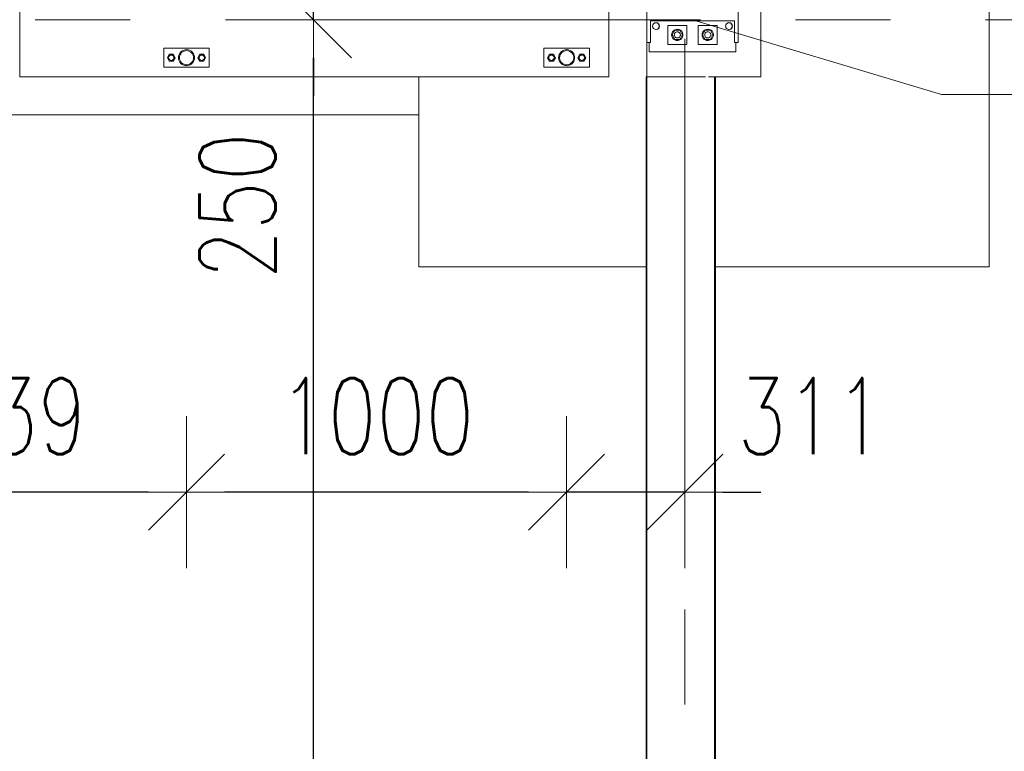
# Model space of a CAD drawing. Header units: millimetres. Extents: x 6807 to 7919, y 15387 to 15883.
# Tile 17 of 120: x 6969 to 6995, y 15568 to 15587. Entities that reach past the tile are written whole.
import ezdxf

# ---------------------------------------------------------------- set-up
doc = ezdxf.new("R2010")
doc.units = ezdxf.units.MM
doc.header["$LTSCALE"] = 10
doc.linetypes.add('MITTE', pattern=[2, 1.25, -0.25, 0.25, -0.25])
doc.layers.get('Defpoints').update_dxf_attribs({"color": 1})
for name, color, linetype, lineweight in [('PS_DIM', 4, 'Continuous', 13), ('PS_Object', 30, 'Continuous', 13), ('PS_Pos', 1, 'Continuous', 15), ('PS_SOLID', 7, 'Continuous', 30)]:
    doc.layers.add(name, color=color, linetype=linetype, lineweight=lineweight)
doc.styles.add('simplex', font='simplex.shx', dxfattribs={"width": 0.75})
doc.dimstyles.new('1_100_PRZ', dxfattribs={"dimtxt": 2, "dimasz": 1, "dimexe": 2, "dimexo": 5, "dimgap": 1, "dimtad": 1, "dimdec": 0, "dimlfac": 100, "dimtxsty": 'simplex', "dimblk": 'dimznak', "dimcen": 2, "dimse1": 1, "dimse2": 1, "dimclrd": 256, "dimclrt": 7, "dimadec": 1, "dimazin": 0, "dimtfac": 1, "dimtdec": 0, "dimtix": 1, "dimtmove": 2, "dimatfit": 3, "dimldrblk": 'dim-grot', "dimfxl": 1, "dimarcsym": 0})

# ---------------------------------------------------------------- blocks, each defined once
blk = doc.blocks.new('dim-grot')
blk.add_hatch(color=256).paths.add_polyline_path([(0, 0), (-2, 0.5), (-2, -0.5)])
blk.add_lwpolyline([(0, 0), (-2, 0.5), (-2, -0.5), (0, 0)])
blk = doc.blocks.new('dimznak')
at = {"color": 0}
for points in [[(0, 2), (0, -2)], [(-2, 0), (2, 0)]]:
    blk.add_lwpolyline(points, dxfattribs=at)
at = {"color": 2}
blk.add_lwpolyline([(1, 1), (-1, -1)], dxfattribs=at)
blk = doc.blocks.new('*D461')
at = {"layer": 'Defpoints', "color": 0, "transparency": 16777216}
for p in [(6976.654, 15589.442), (6985.422, 15589.442, -0.807), (6985.132, 15586.942, -0.807)]:
    blk.add_point(p, dxfattribs=at)
at = {"layer": 'PS_DIM', "lineweight": -2, "transparency": 16777216}
for p, q in [((6976.654, 15590.442), (6976.654, 15591.442)), ((6976.654, 15586.942), (6976.654, 15589.442)), ((6976.654, 15585.942), (6976.654, 15584.942))]:
    blk.add_line(p, q, dxfattribs=at)
for p, rotation in [((6976.654, 15589.442), 270), ((6976.654, 15586.942), 90)]:
    blk.add_blockref('dimznak', p, dxfattribs=dict(at, rotation=rotation))
at = {"layer": 'PS_DIM', "color": 7, "transparency": 16777216, "insert": (6974.654, 15582.048), "char_height": 2, "attachment_point": 5, "rotation": 90, "style": 'simplex'}
blk.add_mtext('250', dxfattribs=at)
blk = doc.blocks.new('*D421')
at = {"layer": 'Defpoints', "color": 0, "transparency": 16777216}
for p in [(6983.31, 15585.692, -0.807), (6986.422, 15583.891, -0.807), (6983.31, 15574.514)]:
    blk.add_point(p, dxfattribs=at)
at = {"layer": 'PS_DIM', "lineweight": -2, "transparency": 16777216}
for p, q in [((6982.31, 15574.514), (6981.31, 15574.514)), ((6986.422, 15574.514), (6983.31, 15574.514)), ((6987.422, 15574.514), (6988.422, 15574.514))]:
    blk.add_line(p, q, dxfattribs=at)
blk.add_blockref('dimznak', (6983.31, 15574.514), dxfattribs=at)
at = {"layer": 'PS_DIM', "lineweight": -2, "transparency": 16777216, "rotation": 180}
blk.add_blockref('dimznak', (6986.422, 15574.514), dxfattribs=at)
at = {"layer": 'PS_DIM', "color": 7, "transparency": 16777216, "insert": (6989.731, 15576.514), "char_height": 2, "attachment_point": 5, "style": 'simplex'}
blk.add_mtext('311', dxfattribs=at)
blk = doc.blocks.new('*D422')
at = {"layer": 'Defpoints', "color": 0, "transparency": 16777216}
for p in [(6973.31, 15585.692, -0.807), (6983.31, 15585.692, -0.807), (6973.31, 15574.514)]:
    blk.add_point(p, dxfattribs=at)
at = {"layer": 'PS_DIM', "lineweight": -2, "transparency": 16777216}
blk.add_line((6982.31, 15574.514), (6974.31, 15574.514), dxfattribs=at)
at = {"layer": 'PS_DIM', "lineweight": -2, "transparency": 16777216, "rotation": 180}
blk.add_blockref('dimznak', (6973.31, 15574.514), dxfattribs=at)
at = {"layer": 'PS_DIM', "lineweight": -2, "transparency": 16777216}
blk.add_blockref('dimznak', (6983.31, 15574.514), dxfattribs=at)
at = {"layer": 'PS_DIM', "color": 7, "transparency": 16777216, "insert": (6978.31, 15576.514), "char_height": 2, "attachment_point": 5, "style": 'simplex'}
blk.add_mtext('1000', dxfattribs=at)
blk = doc.blocks.new('*D423')
at = {"layer": 'Defpoints', "color": 0, "transparency": 16777216}
for p in [(6962.922, 15585.692, -0.807), (6973.31, 15585.692, -0.807), (6962.922, 15574.514)]:
    blk.add_point(p, dxfattribs=at)
at = {"layer": 'PS_DIM', "lineweight": -2, "transparency": 16777216}
blk.add_line((6972.31, 15574.514), (6963.922, 15574.514), dxfattribs=at)
at = {"layer": 'PS_DIM', "lineweight": -2, "transparency": 16777216, "rotation": 180}
blk.add_blockref('dimznak', (6962.922, 15574.514), dxfattribs=at)
at = {"layer": 'PS_DIM', "lineweight": -2, "transparency": 16777216}
blk.add_blockref('dimznak', (6973.31, 15574.514), dxfattribs=at)
at = {"layer": 'PS_DIM', "color": 7, "transparency": 16777216, "insert": (6968.116, 15576.514), "char_height": 2, "attachment_point": 5, "style": 'simplex'}
blk.add_mtext('1039', dxfattribs=at)
blk = doc.blocks.new('*X222')
at = {"color": 1}
for p, q in [((6986.622, 15592.97, -0.807), (6993.172, 15590.999, -0.807)), ((7005.472, 15592.399, -0.807), (6995.672, 15592.399, -0.807)), ((6995.672, 15592.399, -0.807), (6995.672, 15589.599, -0.807)), ((7005.472, 15589.599, -0.807), (7005.472, 15592.399, -0.807)), ((6993.172, 15590.999, -0.807), (6995.672, 15590.999, -0.807)), ((6995.672, 15589.599, -0.807), (7005.472, 15589.599, -0.807))]:
    blk.add_line(p, q, dxfattribs=at)
at = {"color": 30, "style": 'simplex', "width": 0.75}
blk.add_text('SŁ.14.1', height=2, dxfattribs=at).set_placement((6997.072, 15589.999, -0.807))

msp = doc.modelspace()

# ---------------------------------------------------------------- linework, layer by layer
at = {"layer": 'PS_Object', "color": 5, "linetype": 'MITTE'}
for p, q in [((6986.422, 15493.934, -0.807), (6986.422, 15778.153, -0.807)), ((6854.332, 15586.942, -0.807), (7681.096, 15586.942, -0.807))]:
    msp.add_line(p, q, dxfattribs=at)
at = {"layer": 'PS_SOLID', "color": 253, "linetype": 'Continuous', "lineweight": 5}
for p, q in [((6968.922, 15602.942, -0.807), (6968.922, 15585.442, -0.807)), ((6984.422, 15585.442, -0.807), (6984.422, 15602.942, -0.807)), ((6994.422, 15580.442, -0.807), (6994.422, 15593.442, -0.807)), ((6988.422, 15585.442, -0.807), (6988.422, 15588.442, -0.807)), ((6985.422, 15586.342, -0.807), (6985.422, 15585.442, -0.807)), ((6968.922, 15585.442, -0.807), (6984.422, 15585.442, -0.807)), ((6979.422, 15584.442, -0.807), (6979.422, 15585.442, -0.807)), ((6985.422, 15585.442, -0.807), (6985.402, 15585.442, -0.807)), ((6985.402, 15585.442, -0.807), (6985.402, 15528.942, -0.807)), ((6985.422, 15585.442, -0.807), (6985.422, 15528.942, -0.807)), ((6986.962, 15585.442, -0.807), (6985.422, 15585.442, -0.807)), ((6987.202, 15585.442, -0.807), (6987.042, 15585.442, -0.807)), ((6987.222, 15585.442, -0.807), (6987.202, 15585.442, -0.807)), ((6987.202, 15528.942, -0.807), (6987.202, 15585.442, -0.807)), ((6987.222, 15585.442, -0.807), (6988.422, 15585.442, -0.807)), ((6987.222, 15528.942, -0.807), (6987.222, 15585.442, -0.807)), ((6951.422, 15584.442, -0.807), (6979.422, 15584.442, -0.807)), ((6979.422, 15584.442, -0.807), (6979.422, 15580.442, -0.807)), ((6979.422, 15580.442, -0.807), (6985.402, 15580.442, -0.807)), ((6987.222, 15580.442, -0.807), (6994.422, 15580.442, -0.807))]:
    msp.add_line(p, q, dxfattribs=at)
at = {"layer": 'PS_SOLID', "color": 3, "linetype": 'Continuous', "lineweight": 13}
for p, q in [((6985.422, 15587.542, -0.807), (6985.422, 15586.342, -0.807)), ((6987.822, 15586.342, -0.807), (6987.822, 15587.542, -0.807)), ((6985.52, 15586.911, -0.807), (6985.52, 15586.342, -0.807)), ((6987.724, 15586.911, -0.807), (6985.52, 15586.911, -0.807)), ((6987.724, 15586.342, -0.807), (6987.724, 15586.911, -0.807)), ((6985.593, 15586.829, -0.807), (6985.572, 15586.772, -0.807)), ((6985.572, 15586.772, -0.807), (6985.593, 15586.714, -0.807)), ((6985.646, 15586.86, -0.807), (6985.593, 15586.829, -0.807)), ((6985.593, 15586.714, -0.807), (6985.646, 15586.683, -0.807)), ((6985.707, 15586.849, -0.807), (6985.646, 15586.86, -0.807)), ((6985.646, 15586.683, -0.807), (6985.707, 15586.694, -0.807)), ((6985.746, 15586.802, -0.807), (6985.707, 15586.849, -0.807)), ((6985.707, 15586.694, -0.807), (6985.746, 15586.741, -0.807)), ((6985.746, 15586.741, -0.807), (6985.746, 15586.802, -0.807)), ((6985.972, 15586.292, -0.807), (6985.972, 15586.792, -0.807)), ((6985.972, 15586.792, -0.807), (6986.472, 15586.792, -0.807)), ((6986.083, 15586.542, -0.807), (6986.152, 15586.662, -0.807)), ((6986.093, 15586.619, -0.807), (6986.119, 15586.651, -0.807)), ((6986.119, 15586.651, -0.807), (6986.153, 15586.675, -0.807)), ((6986.152, 15586.662, -0.807), (6986.291, 15586.662, -0.807)), ((6986.153, 15586.675, -0.807), (6986.191, 15586.688, -0.807)), ((6986.191, 15586.688, -0.807), (6986.232, 15586.691, -0.807)), ((6986.232, 15586.691, -0.807), (6986.272, 15586.683, -0.807)), ((6986.272, 15586.683, -0.807), (6986.308, 15586.664, -0.807)), ((6986.291, 15586.662, -0.807), (6986.36, 15586.542, -0.807)), ((6986.308, 15586.664, -0.807), (6986.338, 15586.636, -0.807)), ((6986.338, 15586.636, -0.807), (6986.359, 15586.601, -0.807)), ((6986.472, 15586.792, -0.807), (6986.472, 15586.292, -0.807)), ((6986.772, 15586.292, -0.807), (6986.772, 15586.792, -0.807)), ((6986.772, 15586.792, -0.807), (6987.272, 15586.792, -0.807)), ((6986.883, 15586.542, -0.807), (6986.952, 15586.662, -0.807)), ((6986.893, 15586.619, -0.807), (6986.919, 15586.651, -0.807)), ((6986.919, 15586.651, -0.807), (6986.953, 15586.675, -0.807)), ((6986.952, 15586.662, -0.807), (6987.091, 15586.662, -0.807)), ((6986.953, 15586.675, -0.807), (6986.991, 15586.688, -0.807)), ((6986.991, 15586.688, -0.807), (6987.032, 15586.691, -0.807)), ((6987.032, 15586.691, -0.807), (6987.072, 15586.683, -0.807)), ((6987.072, 15586.683, -0.807), (6987.108, 15586.664, -0.807)), ((6987.091, 15586.662, -0.807), (6987.16, 15586.542, -0.807)), ((6987.108, 15586.664, -0.807), (6987.138, 15586.636, -0.807)), ((6987.138, 15586.636, -0.807), (6987.159, 15586.601, -0.807)), ((6987.272, 15586.792, -0.807), (6987.272, 15586.292, -0.807)), ((6987.513, 15586.829, -0.807), (6987.492, 15586.772, -0.807)), ((6987.492, 15586.772, -0.807), (6987.513, 15586.714, -0.807)), ((6987.566, 15586.86, -0.807), (6987.513, 15586.829, -0.807)), ((6987.513, 15586.714, -0.807), (6987.566, 15586.683, -0.807)), ((6987.627, 15586.849, -0.807), (6987.566, 15586.86, -0.807)), ((6987.566, 15586.683, -0.807), (6987.627, 15586.694, -0.807)), ((6987.666, 15586.802, -0.807), (6987.627, 15586.849, -0.807)), ((6987.627, 15586.694, -0.807), (6987.666, 15586.741, -0.807)), ((6987.666, 15586.741, -0.807), (6987.666, 15586.802, -0.807)), ((6986.072, 15586.542, -0.807), (6986.077, 15586.582, -0.807)), ((6986.077, 15586.501, -0.807), (6986.072, 15586.542, -0.807)), ((6986.077, 15586.582, -0.807), (6986.093, 15586.619, -0.807)), ((6986.093, 15586.464, -0.807), (6986.077, 15586.501, -0.807)), ((6986.152, 15586.422, -0.807), (6986.083, 15586.542, -0.807)), ((6986.119, 15586.432, -0.807), (6986.093, 15586.464, -0.807)), ((6986.153, 15586.408, -0.807), (6986.119, 15586.432, -0.807)), ((6986.142, 15586.546, -0.807), (6986.144, 15586.562, -0.807)), ((6986.142, 15586.529, -0.807), (6986.142, 15586.546, -0.807)), ((6986.142, 15586.543, -0.807), (6986.142, 15586.542, -0.807)), ((6986.142, 15586.542, -0.807), (6986.142, 15586.538, -0.807)), ((6986.147, 15586.514, -0.807), (6986.142, 15586.529, -0.807)), ((6986.144, 15586.562, -0.807), (6986.15, 15586.577, -0.807)), ((6986.145, 15586.563, -0.807), (6986.144, 15586.562, -0.807)), ((6986.144, 15586.523, -0.807), (6986.145, 15586.52, -0.807)), ((6986.146, 15586.566, -0.807), (6986.145, 15586.563, -0.807)), ((6986.145, 15586.52, -0.807), (6986.146, 15586.518, -0.807)), ((6986.154, 15586.499, -0.807), (6986.147, 15586.514, -0.807)), ((6986.15, 15586.577, -0.807), (6986.158, 15586.59, -0.807)), ((6986.153, 15586.583, -0.807), (6986.152, 15586.581, -0.807)), ((6986.152, 15586.502, -0.807), (6986.153, 15586.5, -0.807)), ((6986.227, 15586.422, -0.807), (6986.152, 15586.422, -0.807)), ((6986.155, 15586.586, -0.807), (6986.153, 15586.583, -0.807)), ((6986.153, 15586.5, -0.807), (6986.153, 15586.5, -0.807)), ((6986.191, 15586.395, -0.807), (6986.153, 15586.408, -0.807)), ((6986.164, 15586.486, -0.807), (6986.154, 15586.499, -0.807)), ((6986.158, 15586.59, -0.807), (6986.169, 15586.602, -0.807)), ((6986.176, 15586.476, -0.807), (6986.164, 15586.486, -0.807)), ((6986.167, 15586.6, -0.807), (6986.165, 15586.597, -0.807)), ((6986.166, 15586.485, -0.807), (6986.167, 15586.483, -0.807)), ((6986.168, 15586.601, -0.807), (6986.167, 15586.6, -0.807)), ((6986.167, 15586.483, -0.807), (6986.17, 15586.481, -0.807)), ((6986.169, 15586.602, -0.807), (6986.183, 15586.611, -0.807)), ((6986.19, 15586.468, -0.807), (6986.176, 15586.476, -0.807)), ((6986.182, 15586.473, -0.807), (6986.185, 15586.47, -0.807)), ((6986.183, 15586.611, -0.807), (6986.198, 15586.618, -0.807)), ((6986.185, 15586.613, -0.807), (6986.184, 15586.612, -0.807)), ((6986.188, 15586.614, -0.807), (6986.185, 15586.613, -0.807)), ((6986.185, 15586.47, -0.807), (6986.187, 15586.47, -0.807)), ((6986.205, 15586.463, -0.807), (6986.19, 15586.468, -0.807)), ((6986.232, 15586.392, -0.807), (6986.191, 15586.395, -0.807)), ((6986.198, 15586.618, -0.807), (6986.213, 15586.621, -0.807)), ((6986.205, 15586.62, -0.807), (6986.202, 15586.619, -0.807)), ((6986.208, 15586.62, -0.807), (6986.205, 15586.62, -0.807)), ((6986.205, 15586.463, -0.807), (6986.205, 15586.463, -0.807)), ((6986.205, 15586.463, -0.807), (6986.205, 15586.463, -0.807)), ((6986.222, 15586.462, -0.807), (6986.205, 15586.463, -0.807)), ((6986.213, 15586.621, -0.807), (6986.23, 15586.621, -0.807)), ((6986.238, 15586.463, -0.807), (6986.222, 15586.462, -0.807)), ((6986.227, 15586.621, -0.807), (6986.224, 15586.621, -0.807)), ((6986.225, 15586.462, -0.807), (6986.227, 15586.462, -0.807)), ((6986.228, 15586.621, -0.807), (6986.227, 15586.621, -0.807)), ((6986.227, 15586.462, -0.807), (6986.23, 15586.462, -0.807)), ((6986.291, 15586.422, -0.807), (6986.227, 15586.422, -0.807)), ((6986.23, 15586.621, -0.807), (6986.245, 15586.618, -0.807)), ((6986.272, 15586.4, -0.807), (6986.232, 15586.392, -0.807)), ((6986.253, 15586.468, -0.807), (6986.238, 15586.463, -0.807)), ((6986.245, 15586.618, -0.807), (6986.26, 15586.611, -0.807)), ((6986.245, 15586.465, -0.807), (6986.248, 15586.466, -0.807)), ((6986.248, 15586.617, -0.807), (6986.247, 15586.617, -0.807)), ((6986.251, 15586.615, -0.807), (6986.248, 15586.617, -0.807)), ((6986.248, 15586.466, -0.807), (6986.25, 15586.467, -0.807)), ((6986.267, 15586.476, -0.807), (6986.253, 15586.468, -0.807)), ((6986.26, 15586.611, -0.807), (6986.274, 15586.602, -0.807)), ((6986.268, 15586.607, -0.807), (6986.265, 15586.608, -0.807)), ((6986.28, 15586.486, -0.807), (6986.267, 15586.476, -0.807)), ((6986.267, 15586.476, -0.807), (6986.268, 15586.476, -0.807)), ((6986.27, 15586.605, -0.807), (6986.268, 15586.607, -0.807)), ((6986.268, 15586.476, -0.807), (6986.269, 15586.477, -0.807)), ((6986.308, 15586.419, -0.807), (6986.272, 15586.4, -0.807)), ((6986.274, 15586.602, -0.807), (6986.285, 15586.59, -0.807)), ((6986.289, 15586.499, -0.807), (6986.28, 15586.486, -0.807)), ((6986.284, 15586.592, -0.807), (6986.281, 15586.594, -0.807)), ((6986.282, 15586.489, -0.807), (6986.284, 15586.491, -0.807)), ((6986.284, 15586.591, -0.807), (6986.284, 15586.592, -0.807)), ((6986.284, 15586.491, -0.807), (6986.285, 15586.494, -0.807)), ((6986.285, 15586.59, -0.807), (6986.293, 15586.577, -0.807)), ((6986.297, 15586.514, -0.807), (6986.289, 15586.499, -0.807)), ((6986.36, 15586.542, -0.807), (6986.291, 15586.422, -0.807)), ((6986.293, 15586.577, -0.807), (6986.299, 15586.562, -0.807)), ((6986.293, 15586.507, -0.807), (6986.295, 15586.51, -0.807)), ((6986.295, 15586.573, -0.807), (6986.294, 15586.575, -0.807)), ((6986.296, 15586.57, -0.807), (6986.295, 15586.573, -0.807)), ((6986.295, 15586.51, -0.807), (6986.295, 15586.511, -0.807)), ((6986.301, 15586.529, -0.807), (6986.297, 15586.514, -0.807)), ((6986.299, 15586.562, -0.807), (6986.301, 15586.546, -0.807)), ((6986.301, 15586.552, -0.807), (6986.3, 15586.556, -0.807)), ((6986.301, 15586.55, -0.807), (6986.301, 15586.552, -0.807)), ((6986.301, 15586.546, -0.807), (6986.301, 15586.529, -0.807)), ((6986.301, 15586.531, -0.807), (6986.301, 15586.533, -0.807)), ((6986.301, 15586.53, -0.807), (6986.301, 15586.531, -0.807)), ((6986.338, 15586.447, -0.807), (6986.308, 15586.419, -0.807)), ((6986.359, 15586.482, -0.807), (6986.338, 15586.447, -0.807)), ((6986.359, 15586.601, -0.807), (6986.37, 15586.562, -0.807)), ((6986.37, 15586.521, -0.807), (6986.359, 15586.482, -0.807)), ((6986.37, 15586.562, -0.807), (6986.37, 15586.542, -0.807)), ((6986.37, 15586.542, -0.807), (6986.37, 15586.521, -0.807)), ((6986.872, 15586.542, -0.807), (6986.877, 15586.582, -0.807)), ((6986.877, 15586.501, -0.807), (6986.872, 15586.542, -0.807)), ((6986.877, 15586.582, -0.807), (6986.893, 15586.619, -0.807)), ((6986.893, 15586.464, -0.807), (6986.877, 15586.501, -0.807)), ((6986.952, 15586.422, -0.807), (6986.883, 15586.542, -0.807)), ((6986.919, 15586.432, -0.807), (6986.893, 15586.464, -0.807)), ((6986.953, 15586.408, -0.807), (6986.919, 15586.432, -0.807)), ((6986.942, 15586.546, -0.807), (6986.944, 15586.562, -0.807)), ((6986.942, 15586.529, -0.807), (6986.942, 15586.546, -0.807)), ((6986.942, 15586.543, -0.807), (6986.942, 15586.542, -0.807)), ((6986.942, 15586.543, -0.807), (6986.942, 15586.542, -0.807)), ((6986.942, 15586.542, -0.807), (6986.942, 15586.538, -0.807)), ((6986.947, 15586.514, -0.807), (6986.942, 15586.529, -0.807)), ((6986.944, 15586.562, -0.807), (6986.95, 15586.577, -0.807)), ((6986.945, 15586.563, -0.807), (6986.944, 15586.562, -0.807)), ((6986.944, 15586.523, -0.807), (6986.945, 15586.52, -0.807)), ((6986.946, 15586.566, -0.807), (6986.945, 15586.563, -0.807)), ((6986.945, 15586.52, -0.807), (6986.946, 15586.518, -0.807)), ((6986.954, 15586.499, -0.807), (6986.947, 15586.514, -0.807)), ((6986.95, 15586.577, -0.807), (6986.958, 15586.59, -0.807)), ((6986.953, 15586.583, -0.807), (6986.952, 15586.581, -0.807)), ((6986.952, 15586.502, -0.807), (6986.953, 15586.5, -0.807)), ((6987.027, 15586.422, -0.807), (6986.952, 15586.422, -0.807)), ((6986.955, 15586.586, -0.807), (6986.953, 15586.583, -0.807)), ((6986.953, 15586.5, -0.807), (6986.953, 15586.5, -0.807)), ((6986.953, 15586.5, -0.807), (6986.953, 15586.5, -0.807)), ((6986.991, 15586.395, -0.807), (6986.953, 15586.408, -0.807)), ((6986.964, 15586.486, -0.807), (6986.954, 15586.499, -0.807)), ((6986.958, 15586.59, -0.807), (6986.969, 15586.602, -0.807)), ((6986.976, 15586.476, -0.807), (6986.964, 15586.486, -0.807)), ((6986.967, 15586.6, -0.807), (6986.965, 15586.597, -0.807)), ((6986.966, 15586.485, -0.807), (6986.967, 15586.483, -0.807)), ((6986.968, 15586.601, -0.807), (6986.967, 15586.6, -0.807)), ((6986.967, 15586.483, -0.807), (6986.97, 15586.481, -0.807)), ((6986.969, 15586.602, -0.807), (6986.983, 15586.611, -0.807)), ((6986.99, 15586.468, -0.807), (6986.976, 15586.476, -0.807)), ((6986.982, 15586.473, -0.807), (6986.985, 15586.47, -0.807)), ((6986.983, 15586.611, -0.807), (6986.998, 15586.618, -0.807)), ((6986.985, 15586.613, -0.807), (6986.984, 15586.612, -0.807)), ((6986.988, 15586.614, -0.807), (6986.985, 15586.613, -0.807)), ((6986.985, 15586.47, -0.807), (6986.987, 15586.47, -0.807)), ((6987.005, 15586.463, -0.807), (6986.99, 15586.468, -0.807)), ((6987.032, 15586.392, -0.807), (6986.991, 15586.395, -0.807)), ((6986.998, 15586.618, -0.807), (6987.013, 15586.621, -0.807)), ((6987.005, 15586.62, -0.807), (6987.002, 15586.619, -0.807)), ((6987.008, 15586.62, -0.807), (6987.005, 15586.62, -0.807)), ((6987.005, 15586.463, -0.807), (6987.005, 15586.463, -0.807)), ((6987.005, 15586.463, -0.807), (6987.005, 15586.463, -0.807)), ((6987.022, 15586.462, -0.807), (6987.005, 15586.463, -0.807)), ((6987.013, 15586.621, -0.807), (6987.03, 15586.621, -0.807)), ((6987.038, 15586.463, -0.807), (6987.022, 15586.462, -0.807)), ((6987.027, 15586.621, -0.807), (6987.024, 15586.621, -0.807)), ((6987.025, 15586.462, -0.807), (6987.027, 15586.462, -0.807)), ((6987.028, 15586.621, -0.807), (6987.027, 15586.621, -0.807)), ((6987.027, 15586.462, -0.807), (6987.03, 15586.462, -0.807)), ((6987.091, 15586.422, -0.807), (6987.027, 15586.422, -0.807)), ((6987.03, 15586.621, -0.807), (6987.045, 15586.618, -0.807)), ((6987.072, 15586.4, -0.807), (6987.032, 15586.392, -0.807)), ((6987.053, 15586.468, -0.807), (6987.038, 15586.463, -0.807)), ((6987.045, 15586.618, -0.807), (6987.06, 15586.611, -0.807)), ((6987.045, 15586.465, -0.807), (6987.048, 15586.466, -0.807)), ((6987.048, 15586.617, -0.807), (6987.047, 15586.617, -0.807)), ((6987.051, 15586.615, -0.807), (6987.048, 15586.617, -0.807)), ((6987.048, 15586.466, -0.807), (6987.05, 15586.467, -0.807)), ((6987.067, 15586.476, -0.807), (6987.053, 15586.468, -0.807)), ((6987.06, 15586.611, -0.807), (6987.074, 15586.602, -0.807)), ((6987.068, 15586.607, -0.807), (6987.065, 15586.608, -0.807)), ((6987.08, 15586.486, -0.807), (6987.067, 15586.476, -0.807)), ((6987.067, 15586.476, -0.807), (6987.068, 15586.476, -0.807)), ((6987.07, 15586.605, -0.807), (6987.068, 15586.607, -0.807)), ((6987.068, 15586.476, -0.807), (6987.069, 15586.477, -0.807)), ((6987.108, 15586.419, -0.807), (6987.072, 15586.4, -0.807)), ((6987.074, 15586.602, -0.807), (6987.085, 15586.59, -0.807)), ((6987.089, 15586.499, -0.807), (6987.08, 15586.486, -0.807)), ((6987.084, 15586.592, -0.807), (6987.081, 15586.594, -0.807)), ((6987.082, 15586.489, -0.807), (6987.084, 15586.491, -0.807)), ((6987.084, 15586.591, -0.807), (6987.084, 15586.592, -0.807)), ((6987.084, 15586.491, -0.807), (6987.085, 15586.494, -0.807)), ((6987.085, 15586.59, -0.807), (6987.093, 15586.577, -0.807)), ((6987.097, 15586.514, -0.807), (6987.089, 15586.499, -0.807)), ((6987.16, 15586.542, -0.807), (6987.091, 15586.422, -0.807)), ((6987.093, 15586.577, -0.807), (6987.099, 15586.562, -0.807)), ((6987.093, 15586.507, -0.807), (6987.095, 15586.51, -0.807)), ((6987.095, 15586.573, -0.807), (6987.094, 15586.575, -0.807)), ((6987.096, 15586.57, -0.807), (6987.095, 15586.573, -0.807)), ((6987.095, 15586.51, -0.807), (6987.095, 15586.511, -0.807)), ((6987.101, 15586.529, -0.807), (6987.097, 15586.514, -0.807)), ((6987.099, 15586.562, -0.807), (6987.101, 15586.546, -0.807)), ((6987.101, 15586.552, -0.807), (6987.1, 15586.556, -0.807)), ((6987.101, 15586.55, -0.807), (6987.101, 15586.552, -0.807)), ((6987.101, 15586.546, -0.807), (6987.101, 15586.529, -0.807)), ((6987.101, 15586.531, -0.807), (6987.101, 15586.533, -0.807)), ((6987.101, 15586.53, -0.807), (6987.101, 15586.531, -0.807)), ((6987.138, 15586.447, -0.807), (6987.108, 15586.419, -0.807)), ((6987.159, 15586.482, -0.807), (6987.138, 15586.447, -0.807)), ((6987.159, 15586.601, -0.807), (6987.17, 15586.562, -0.807)), ((6987.17, 15586.521, -0.807), (6987.159, 15586.482, -0.807)), ((6987.17, 15586.562, -0.807), (6987.17, 15586.542, -0.807)), ((6987.17, 15586.542, -0.807), (6987.17, 15586.521, -0.807)), ((6985.422, 15586.342, -0.807), (6985.52, 15586.342, -0.807)), ((6985.52, 15586.342, -0.807), (6985.422, 15586.342, -0.807)), ((6985.482, 15586.092, -0.807), (6985.482, 15586.342, -0.807)), ((6986.237, 15586.292, -0.807), (6985.972, 15586.292, -0.807)), ((6986.472, 15586.292, -0.807), (6986.237, 15586.292, -0.807)), ((6987.037, 15586.292, -0.807), (6986.772, 15586.292, -0.807)), ((6987.272, 15586.292, -0.807), (6987.037, 15586.292, -0.807)), ((6987.822, 15586.342, -0.807), (6987.724, 15586.342, -0.807)), ((6987.762, 15586.342, -0.807), (6987.762, 15586.092, -0.807)), ((6985.646, 15586.092, -0.807), (6985.482, 15586.092, -0.807)), ((6986.187, 15586.092, -0.807), (6985.646, 15586.092, -0.807)), ((6986.987, 15586.092, -0.807), (6986.187, 15586.092, -0.807)), ((6987.566, 15586.092, -0.807), (6986.987, 15586.092, -0.807)), ((6987.762, 15586.092, -0.807), (6987.566, 15586.092, -0.807))]:
    msp.add_line(p, q, dxfattribs=at)
at = {"layer": 'PS_SOLID', "color": 133, "linetype": 'Continuous', "lineweight": 13}
for p, q in [((6972.897, 15586.192, -0.807), (6972.71, 15586.192, -0.807)), ((6972.71, 15586.192, -0.807), (6972.71, 15585.692, -0.807)), ((6973.697, 15586.192, -0.807), (6972.897, 15586.192, -0.807)), ((6973.197, 15586.122, -0.807), (6973.163, 15586.096, -0.807)), ((6973.236, 15586.141, -0.807), (6973.197, 15586.122, -0.807)), ((6973.211, 15586.1, -0.807), (6973.245, 15586.117, -0.807)), ((6973.277, 15586.152, -0.807), (6973.236, 15586.141, -0.807)), ((6973.245, 15586.117, -0.807), (6973.281, 15586.126, -0.807)), ((6973.319, 15586.154, -0.807), (6973.277, 15586.152, -0.807)), ((6973.281, 15586.126, -0.807), (6973.319, 15586.128, -0.807)), ((6973.32, 15586.154, -0.807), (6973.319, 15586.154, -0.807)), ((6973.319, 15586.128, -0.807), (6973.356, 15586.122, -0.807)), ((6973.363, 15586.147, -0.807), (6973.32, 15586.154, -0.807)), ((6973.356, 15586.122, -0.807), (6973.391, 15586.109, -0.807)), ((6973.403, 15586.132, -0.807), (6973.363, 15586.147, -0.807)), ((6973.391, 15586.109, -0.807), (6973.423, 15586.089, -0.807)), ((6973.439, 15586.11, -0.807), (6973.403, 15586.132, -0.807)), ((6973.47, 15586.08, -0.807), (6973.439, 15586.11, -0.807)), ((6973.91, 15586.192, -0.807), (6973.697, 15586.192, -0.807)), ((6973.91, 15585.692, -0.807), (6973.91, 15586.192, -0.807)), ((6982.897, 15586.192, -0.807), (6982.71, 15586.192, -0.807)), ((6982.71, 15586.192, -0.807), (6982.71, 15585.692, -0.807)), ((6983.697, 15586.192, -0.807), (6982.897, 15586.192, -0.807)), ((6983.197, 15586.122, -0.807), (6983.163, 15586.096, -0.807)), ((6983.236, 15586.141, -0.807), (6983.197, 15586.122, -0.807)), ((6983.211, 15586.1, -0.807), (6983.245, 15586.117, -0.807)), ((6983.277, 15586.152, -0.807), (6983.236, 15586.141, -0.807)), ((6983.245, 15586.117, -0.807), (6983.281, 15586.126, -0.807)), ((6983.319, 15586.154, -0.807), (6983.277, 15586.152, -0.807)), ((6983.281, 15586.126, -0.807), (6983.319, 15586.128, -0.807)), ((6983.32, 15586.154, -0.807), (6983.319, 15586.154, -0.807)), ((6983.319, 15586.128, -0.807), (6983.356, 15586.122, -0.807)), ((6983.363, 15586.147, -0.807), (6983.32, 15586.154, -0.807)), ((6983.356, 15586.122, -0.807), (6983.391, 15586.109, -0.807)), ((6983.403, 15586.132, -0.807), (6983.363, 15586.147, -0.807)), ((6983.391, 15586.109, -0.807), (6983.423, 15586.089, -0.807)), ((6983.439, 15586.11, -0.807), (6983.403, 15586.132, -0.807)), ((6983.47, 15586.08, -0.807), (6983.439, 15586.11, -0.807)), ((6983.91, 15586.192, -0.807), (6983.697, 15586.192, -0.807)), ((6983.91, 15585.692, -0.807), (6983.91, 15586.192, -0.807)), ((6972.858, 15586.032, -0.807), (6972.806, 15585.942, -0.807)), ((6972.806, 15585.942, -0.807), (6972.858, 15585.852, -0.807)), ((6972.962, 15586.032, -0.807), (6972.858, 15586.032, -0.807)), ((6972.858, 15585.852, -0.807), (6972.962, 15585.852, -0.807)), ((6973.013, 15585.942, -0.807), (6972.962, 15586.032, -0.807)), ((6972.962, 15585.852, -0.807), (6973.013, 15585.942, -0.807)), ((6973.102, 15585.985, -0.807), (6973.098, 15585.942, -0.807)), ((6973.098, 15585.942, -0.807), (6973.102, 15585.899, -0.807)), ((6973.115, 15586.026, -0.807), (6973.102, 15585.985, -0.807)), ((6973.102, 15585.899, -0.807), (6973.115, 15585.859, -0.807)), ((6973.136, 15586.063, -0.807), (6973.115, 15586.026, -0.807)), ((6973.115, 15585.859, -0.807), (6973.136, 15585.821, -0.807)), ((6973.124, 15585.942, -0.807), (6973.127, 15585.98, -0.807)), ((6973.127, 15585.905, -0.807), (6973.124, 15585.942, -0.807)), ((6973.127, 15585.98, -0.807), (6973.139, 15586.015, -0.807)), ((6973.139, 15585.869, -0.807), (6973.127, 15585.905, -0.807)), ((6973.163, 15586.096, -0.807), (6973.136, 15586.063, -0.807)), ((6973.139, 15586.015, -0.807), (6973.157, 15586.048, -0.807)), ((6973.157, 15585.836, -0.807), (6973.139, 15585.869, -0.807)), ((6973.157, 15586.048, -0.807), (6973.181, 15586.077, -0.807)), ((6973.181, 15586.077, -0.807), (6973.211, 15586.1, -0.807)), ((6973.423, 15586.089, -0.807), (6973.451, 15586.063, -0.807)), ((6973.451, 15586.063, -0.807), (6973.472, 15586.032, -0.807)), ((6973.472, 15585.852, -0.807), (6973.451, 15585.821, -0.807)), ((6973.495, 15586.045, -0.807), (6973.47, 15586.08, -0.807)), ((6973.472, 15586.032, -0.807), (6973.487, 15585.998, -0.807)), ((6973.487, 15585.886, -0.807), (6973.472, 15585.852, -0.807)), ((6973.487, 15585.998, -0.807), (6973.495, 15585.961, -0.807)), ((6973.495, 15585.923, -0.807), (6973.487, 15585.886, -0.807)), ((6973.512, 15586.006, -0.807), (6973.495, 15586.045, -0.807)), ((6973.495, 15585.961, -0.807), (6973.495, 15585.923, -0.807)), ((6973.495, 15585.839, -0.807), (6973.512, 15585.879, -0.807)), ((6973.52, 15585.964, -0.807), (6973.512, 15586.006, -0.807)), ((6973.512, 15585.879, -0.807), (6973.52, 15585.921, -0.807)), ((6973.52, 15585.921, -0.807), (6973.52, 15585.964, -0.807)), ((6973.658, 15586.032, -0.807), (6973.606, 15585.942, -0.807)), ((6973.606, 15585.942, -0.807), (6973.658, 15585.852, -0.807)), ((6973.762, 15586.032, -0.807), (6973.658, 15586.032, -0.807)), ((6973.658, 15585.852, -0.807), (6973.762, 15585.852, -0.807)), ((6973.813, 15585.942, -0.807), (6973.762, 15586.032, -0.807)), ((6973.762, 15585.852, -0.807), (6973.813, 15585.942, -0.807)), ((6982.858, 15586.032, -0.807), (6982.806, 15585.942, -0.807)), ((6982.806, 15585.942, -0.807), (6982.858, 15585.852, -0.807)), ((6982.962, 15586.032, -0.807), (6982.858, 15586.032, -0.807)), ((6982.858, 15585.852, -0.807), (6982.962, 15585.852, -0.807)), ((6983.013, 15585.942, -0.807), (6982.962, 15586.032, -0.807)), ((6982.962, 15585.852, -0.807), (6983.013, 15585.942, -0.807)), ((6983.102, 15585.985, -0.807), (6983.098, 15585.942, -0.807)), ((6983.098, 15585.942, -0.807), (6983.102, 15585.899, -0.807)), ((6983.115, 15586.026, -0.807), (6983.102, 15585.985, -0.807)), ((6983.102, 15585.899, -0.807), (6983.115, 15585.859, -0.807)), ((6983.136, 15586.063, -0.807), (6983.115, 15586.026, -0.807)), ((6983.115, 15585.859, -0.807), (6983.136, 15585.821, -0.807)), ((6983.124, 15585.942, -0.807), (6983.127, 15585.98, -0.807)), ((6983.127, 15585.905, -0.807), (6983.124, 15585.942, -0.807)), ((6983.127, 15585.98, -0.807), (6983.139, 15586.015, -0.807)), ((6983.139, 15585.869, -0.807), (6983.127, 15585.905, -0.807)), ((6983.163, 15586.096, -0.807), (6983.136, 15586.063, -0.807)), ((6983.139, 15586.015, -0.807), (6983.157, 15586.048, -0.807)), ((6983.157, 15585.836, -0.807), (6983.139, 15585.869, -0.807)), ((6983.157, 15586.048, -0.807), (6983.181, 15586.077, -0.807)), ((6983.181, 15586.077, -0.807), (6983.211, 15586.1, -0.807)), ((6983.423, 15586.089, -0.807), (6983.451, 15586.063, -0.807)), ((6983.451, 15586.063, -0.807), (6983.472, 15586.032, -0.807)), ((6983.472, 15585.852, -0.807), (6983.451, 15585.821, -0.807)), ((6983.495, 15586.045, -0.807), (6983.47, 15586.08, -0.807)), ((6983.472, 15586.032, -0.807), (6983.487, 15585.998, -0.807)), ((6983.487, 15585.886, -0.807), (6983.472, 15585.852, -0.807)), ((6983.487, 15585.998, -0.807), (6983.495, 15585.961, -0.807)), ((6983.495, 15585.923, -0.807), (6983.487, 15585.886, -0.807)), ((6983.512, 15586.006, -0.807), (6983.495, 15586.045, -0.807)), ((6983.495, 15585.961, -0.807), (6983.495, 15585.923, -0.807)), ((6983.495, 15585.839, -0.807), (6983.512, 15585.879, -0.807)), ((6983.52, 15585.964, -0.807), (6983.512, 15586.006, -0.807)), ((6983.512, 15585.879, -0.807), (6983.52, 15585.921, -0.807)), ((6983.52, 15585.921, -0.807), (6983.52, 15585.964, -0.807)), ((6983.658, 15586.032, -0.807), (6983.606, 15585.942, -0.807)), ((6983.606, 15585.942, -0.807), (6983.658, 15585.852, -0.807)), ((6983.762, 15586.032, -0.807), (6983.658, 15586.032, -0.807)), ((6983.658, 15585.852, -0.807), (6983.762, 15585.852, -0.807)), ((6983.813, 15585.942, -0.807), (6983.762, 15586.032, -0.807)), ((6983.762, 15585.852, -0.807), (6983.813, 15585.942, -0.807)), ((6972.71, 15585.692, -0.807), (6973.91, 15585.692, -0.807)), ((6973.136, 15585.821, -0.807), (6973.163, 15585.788, -0.807)), ((6973.181, 15585.807, -0.807), (6973.157, 15585.836, -0.807)), ((6973.163, 15585.788, -0.807), (6973.197, 15585.762, -0.807)), ((6973.211, 15585.784, -0.807), (6973.181, 15585.807, -0.807)), ((6973.197, 15585.762, -0.807), (6973.236, 15585.743, -0.807)), ((6973.245, 15585.768, -0.807), (6973.211, 15585.784, -0.807)), ((6973.236, 15585.743, -0.807), (6973.277, 15585.733, -0.807)), ((6973.281, 15585.758, -0.807), (6973.245, 15585.768, -0.807)), ((6973.277, 15585.733, -0.807), (6973.32, 15585.73, -0.807)), ((6973.319, 15585.756, -0.807), (6973.281, 15585.758, -0.807)), ((6973.356, 15585.762, -0.807), (6973.319, 15585.756, -0.807)), ((6973.32, 15585.73, -0.807), (6973.363, 15585.737, -0.807)), ((6973.391, 15585.775, -0.807), (6973.356, 15585.762, -0.807)), ((6973.363, 15585.737, -0.807), (6973.403, 15585.752, -0.807)), ((6973.423, 15585.795, -0.807), (6973.391, 15585.775, -0.807)), ((6973.403, 15585.752, -0.807), (6973.439, 15585.775, -0.807)), ((6973.451, 15585.821, -0.807), (6973.423, 15585.795, -0.807)), ((6973.439, 15585.775, -0.807), (6973.47, 15585.804, -0.807)), ((6973.47, 15585.804, -0.807), (6973.495, 15585.839, -0.807)), ((6982.71, 15585.692, -0.807), (6983.91, 15585.692, -0.807)), ((6983.136, 15585.821, -0.807), (6983.163, 15585.788, -0.807)), ((6983.181, 15585.807, -0.807), (6983.157, 15585.836, -0.807)), ((6983.163, 15585.788, -0.807), (6983.197, 15585.762, -0.807)), ((6983.211, 15585.784, -0.807), (6983.181, 15585.807, -0.807)), ((6983.197, 15585.762, -0.807), (6983.236, 15585.743, -0.807)), ((6983.245, 15585.768, -0.807), (6983.211, 15585.784, -0.807)), ((6983.236, 15585.743, -0.807), (6983.277, 15585.733, -0.807)), ((6983.281, 15585.758, -0.807), (6983.245, 15585.768, -0.807)), ((6983.277, 15585.733, -0.807), (6983.32, 15585.73, -0.807)), ((6983.319, 15585.756, -0.807), (6983.281, 15585.758, -0.807)), ((6983.356, 15585.762, -0.807), (6983.319, 15585.756, -0.807)), ((6983.32, 15585.73, -0.807), (6983.363, 15585.737, -0.807)), ((6983.391, 15585.775, -0.807), (6983.356, 15585.762, -0.807)), ((6983.363, 15585.737, -0.807), (6983.403, 15585.752, -0.807)), ((6983.423, 15585.795, -0.807), (6983.391, 15585.775, -0.807)), ((6983.403, 15585.752, -0.807), (6983.439, 15585.775, -0.807)), ((6983.451, 15585.821, -0.807), (6983.423, 15585.795, -0.807)), ((6983.439, 15585.775, -0.807), (6983.47, 15585.804, -0.807)), ((6983.47, 15585.804, -0.807), (6983.495, 15585.839, -0.807))]:
    msp.add_line(p, q, dxfattribs=at)
at = {"layer": 'PS_SOLID', "color": 3, "linetype": 'Continuous', "lineweight": 13}
for centre in [(6985.662, 15586.772, -0.807), (6987.582, 15586.772, -0.807)]:
    msp.add_circle(centre, 0.09, dxfattribs=at)
at = {"layer": 'PS_SOLID', "color": 133, "linetype": 'Continuous', "lineweight": 13}
for centre in [(6972.91, 15585.942, -0.807), (6973.71, 15585.942, -0.807), (6982.91, 15585.942, -0.807), (6983.71, 15585.942, -0.807)]:
    msp.add_circle(centre, 0.07, dxfattribs=at)

# ---------------------------------------------------------------- block references
at = {"layer": 'PS_Pos'}
msp.add_blockref('*X222', (0, -6.028), dxfattribs=at)

# ---------------------------------------------------------------- dimensions: what is measured, and where the dimension line sits
at = {"layer": 'PS_DIM'}
dim = msp.add_linear_dim(base=(6976.654, 15589.442), p1=(6985.132, 15586.942, -0.807), p2=(6985.422, 15589.442, -0.807), angle=90, dimstyle='1_100_PRZ', dxfattribs=at)
dim.commit()
dim.dimension.update_dxf_attribs({"geometry": '*D461', "text_midpoint": (6974.654, 15582.048), "dimtype": 160})
msp.add_linear_dim(base=(6976.654, 15586.942), p1=(6985.422, 15527.942, -0.807), p2=(6985.132, 15586.942, -0.807), angle=90, dimstyle='1_100_PRZ', dxfattribs=at).render()
for base, p1, p2, picture, middle in [((6962.922, 15574.514), (6973.31, 15585.692, -0.807), (6962.922, 15585.692, -0.807), '*D423', (6968.116, 15576.514)), ((6973.31, 15574.514), (6983.31, 15585.692, -0.807), (6973.31, 15585.692, -0.807), '*D422', (6978.31, 15576.514))]:
    dim = msp.add_linear_dim(base=base, p1=p1, p2=p2, dimstyle='1_100_PRZ', dxfattribs=at)
    dim.commit()
    dim.dimension.update_dxf_attribs({"geometry": picture, "text_midpoint": middle})
dim = msp.add_linear_dim(base=(6983.31, 15574.514), p1=(6986.422, 15583.891, -0.807), p2=(6983.31, 15585.692, -0.807), dimstyle='1_100_PRZ', dxfattribs=at)
dim.commit()
dim.dimension.update_dxf_attribs({"geometry": '*D421', "text_midpoint": (6989.731, 15576.514), "dimtype": 160})

doc.saveas('drawing.dxf')
